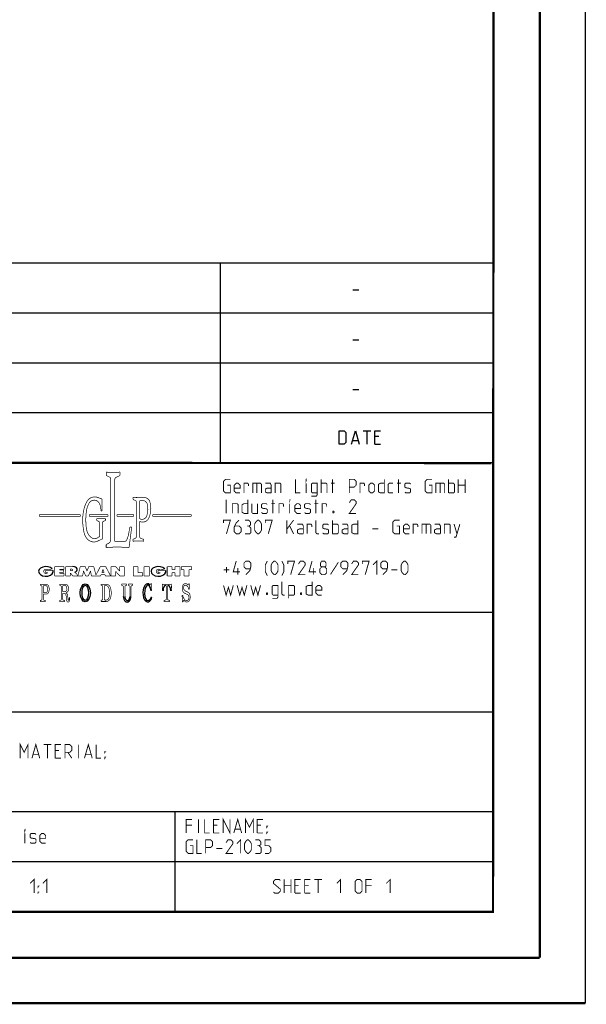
# Model space of a CAD drawing. Header units: millimetres. Extents: x 0 to 420, y 0 to 297.
# Tile 4 of 10: x 358 to 420, y 0 to 108. Entities that reach past the tile are written whole.
import ezdxf

# ---------------------------------------------------------------- set-up
doc = ezdxf.new("R2010")
doc.units = ezdxf.units.MM
doc.header["$LTSCALE"] = 23.1
doc.layers.get('0').update_dxf_attribs({"linetype": 'CONTINUOUS'})

msp = doc.modelspace()

# ---------------------------------------------------------------- linework, layer by layer
at = {"color": 7, "linetype": 'CONTINUOUS'}
for p, q in [((420, 297), (420, 0)), ((410, 287), (409.83, 10.109)), ((246.868, 59.506), (409.628, 59.494)), ((409.86, 10.074), (25.007, 10.013))]:
    msp.add_line(p, q, dxfattribs=at)
at = {"color": 2, "linetype": 'CONTINUOUS'}
for p, q in [((246.85, 81.495), (409.81, 81.495)), ((379.81, 81.495), (379.81, 59.535)), ((409.81, 81.495), (409.81, 10.125)), ((394.417, 78.536), (395.06, 78.536)), ((246.85, 76.005), (409.81, 76.005)), ((394.417, 73.046), (395.06, 73.046)), ((246.85, 70.515), (409.81, 70.515)), ((394.417, 67.556), (395.06, 67.556)), ((246.85, 65.025), (409.81, 65.025)), ((395.542, 63.03), (396.399, 63.03)), ((395.97, 61.53), (395.97, 63.03)), ((394.399, 61.958), (394.97, 61.958)), ((397.256, 62.387), (396.828, 62.387)), ((396.828, 61.53), (397.47, 61.53)), ((246.85, 59.535), (409.81, 59.535)), ((301.69, 43.065), (409.81, 43.065)), ((301.69, 32.085), (409.81, 32.085)), ((301.69, 21.105), (409.81, 21.105)), ((374.81, 21.105), (374.81, 10.125)), ((301.69, 15.615), (409.81, 15.615)), ((246.85, 10.125), (409.81, 10.125))]:
    msp.add_line(p, q, dxfattribs=at)
at = {"color": 7, "linetype": 'CONTINUOUS', "const_width": 0.25}
for points in [[(415, 5), (415, 292)], [(410, 287), (409.847, 9.923)], [(246.86, 59.511), (409.652, 59.467)], [(409.831, 10.048), (25, 10)], [(20, 5), (415, 5)], [(420, 0), (0, 0)]]:
    msp.add_lwpolyline(points, dxfattribs=at)
at = {"color": 2, "linetype": 'CONTINUOUS'}
for points in [[(392.899, 61.53), (392.899, 63.03), (393.435, 63.03), (393.649, 62.816), (393.649, 61.744), (393.435, 61.53), (392.899, 61.53)], [(394.256, 61.53), (394.685, 63.03), (395.113, 61.53)], [(396.828, 61.53), (396.828, 63.03), (397.47, 63.03)]]:
    msp.add_lwpolyline(points, dxfattribs=at)
for points, const_width in [([(367.238, 58.473), (367.238, 58.099)], 0.075), ([(367.238, 58.099), (367.596, 57.925)], 0.075), ([(367.731, 57.708), (367.731, 51.042)], 0.075), ([(368.188, 57.668), (368.188, 50.848)], 0.075), ([(368.762, 58.099), (368.323, 57.885)], 0.075), ([(368.762, 58.473), (368.762, 58.099)], 0.075), ([(380.592, 57.032), (380.914, 57.032), (380.914, 56.175), (380.378, 56.175), (380.164, 56.389), (380.164, 57.461), (380.378, 57.675), (380.914, 57.675)], 0.1), ([(388.092, 57.675), (388.092, 56.175), (388.628, 56.175)], 0.1), ([(389.271, 57.568), (389.271, 57.675), (389.306, 57.675), (389.271, 57.568)], 0.1), ([(390.914, 56.175), (390.914, 57.675)], 0.1), ([(392.164, 56.175), (392.164, 57.675)], 0.1), ([(394.021, 56.175), (394.021, 57.675), (394.556, 57.675), (394.771, 57.461), (394.771, 57.032), (394.556, 56.818), (394.021, 56.818)], 0.1), ([(397.878, 57.675), (397.878, 56.175), (397.449, 56.175), (397.235, 56.282), (397.235, 57.139), (397.449, 57.246), (397.878, 57.246)], 0.1), ([(399.449, 56.175), (399.449, 57.675)], 0.1), ([(402.806, 57.032), (403.128, 57.032), (403.128, 56.175), (402.592, 56.175), (402.378, 56.389), (402.378, 57.461), (402.592, 57.675), (403.128, 57.675)], 0.1), ([(404.949, 56.175), (404.949, 57.675)], 0.1), ([(406.021, 56.175), (406.021, 57.675)], 0.1), ([(406.771, 57.675), (406.771, 56.175)], 0.1), ([(381.985, 56.175), (381.556, 56.175), (381.342, 56.389), (381.342, 57.032), (381.556, 57.246), (381.771, 57.246), (381.985, 57.032), (381.985, 56.711), (381.342, 56.711)], 0.1), ([(382.414, 56.175), (382.414, 57.246), (382.842, 57.246), (382.914, 57.139), (382.914, 56.925)], 0.1), ([(383.378, 56.175), (383.378, 57.246), (384.235, 57.246), (384.342, 57.139), (384.342, 56.175)], 0.1), ([(383.842, 57.246), (383.842, 56.175)], 0.1), ([(385.414, 56.175), (385.414, 57.032), (385.306, 57.246), (384.771, 57.246)], 0.1), ([(385.414, 56.175), (384.985, 56.175), (384.771, 56.282), (384.771, 56.603), (384.985, 56.711), (385.414, 56.711)], 0.1), ([(385.842, 56.175), (385.842, 57.246), (386.378, 57.246), (386.485, 57.139), (386.485, 56.175)], 0.1), ([(389.271, 56.175), (389.271, 57.246)], 0.1), ([(389.842, 55.818), (390.378, 55.818), (390.485, 55.961), (390.485, 57.246), (389.949, 57.246), (389.842, 57.139), (389.842, 56.282), (389.949, 56.175), (390.485, 56.175)], 0.1), ([(390.914, 57.246), (391.449, 57.246), (391.556, 57.139), (391.556, 56.175)], 0.1), ([(391.985, 57.246), (392.414, 57.246)], 0.1), ([(395.199, 56.175), (395.199, 57.246), (395.628, 57.246), (395.699, 57.139), (395.699, 56.925)], 0.1), ([(396.164, 56.389), (396.164, 57.032), (396.378, 57.246), (396.592, 57.246), (396.806, 57.032), (396.806, 56.389), (396.592, 56.175), (396.378, 56.175), (396.164, 56.389)], 0.1), ([(398.842, 56.175), (398.414, 56.175), (398.306, 56.282), (398.306, 57.139), (398.414, 57.246), (398.842, 57.246)], 0.1), ([(399.271, 57.246), (399.699, 57.246)], 0.1), ([(400.128, 56.282), (400.235, 56.175), (400.664, 56.175), (400.771, 56.282), (400.771, 56.603), (400.664, 56.675), (400.235, 56.746), (400.128, 56.818), (400.128, 57.139), (400.235, 57.246), (400.664, 57.246), (400.771, 57.139)], 0.1), ([(403.556, 56.175), (403.556, 57.246), (404.414, 57.246), (404.521, 57.139), (404.521, 56.175)], 0.1), ([(404.021, 57.246), (404.021, 56.175)], 0.1), ([(404.949, 57.246), (405.485, 57.246), (405.592, 57.139), (405.592, 56.282), (405.485, 56.175), (404.949, 56.175)], 0.1), ([(406.021, 57.032), (406.771, 57.032)], 0.1), ([(366.774, 55.506), (366.311, 55.678)], 0.075), ([(366.774, 55.506), (366.774, 54.189)], 0.075), ([(370.194, 55.699), (370.194, 55.46)], 0.075), ([(370.194, 55.46), (370.424, 55.358)], 0.075), ([(370.494, 55.675), (371.453, 55.663)], 0.075), ([(380.449, 53.925), (380.449, 55.425)], 0.1), ([(382.842, 55.425), (382.842, 53.925), (382.414, 53.925), (382.199, 54.032), (382.199, 54.889), (382.414, 54.996), (382.842, 54.996)], 0.1), ([(385.592, 53.925), (385.592, 55.425)], 0.1), ([(387.449, 55.318), (387.449, 55.425), (387.485, 55.425), (387.449, 55.318)], 0.1), ([(390.342, 53.925), (390.342, 55.425)], 0.1), ([(394.771, 53.925), (394.021, 53.925), (394.771, 54.996), (394.771, 55.211), (394.556, 55.425), (394.235, 55.425), (394.021, 55.103)], 0.1), ([(366.774, 54.189), (366.648, 54.189)], 0.075), ([(370.567, 55.137), (370.567, 51.389)], 0.075), ([(370.922, 55.245), (370.922, 53.389)], 0.075), ([(381.128, 53.925), (381.128, 54.996), (381.664, 54.996), (381.771, 54.889), (381.771, 53.925)], 0.1), ([(383.271, 54.996), (383.271, 54.032), (383.378, 53.925), (383.914, 53.925), (383.914, 54.996)], 0.1), ([(384.342, 54.032), (384.449, 53.925), (384.878, 53.925), (384.985, 54.032), (384.985, 54.353), (384.878, 54.425), (384.449, 54.496), (384.342, 54.568), (384.342, 54.889), (384.449, 54.996), (384.878, 54.996), (384.985, 54.889)], 0.1), ([(385.414, 54.996), (385.842, 54.996)], 0.1), ([(386.271, 53.925), (386.271, 54.996), (386.699, 54.996), (386.771, 54.889), (386.771, 54.675)], 0.1), ([(387.449, 53.925), (387.449, 54.996)], 0.1), ([(388.664, 53.925), (388.235, 53.925), (388.021, 54.139), (388.021, 54.782), (388.235, 54.996), (388.449, 54.996), (388.664, 54.782), (388.664, 54.461), (388.021, 54.461)], 0.1), ([(389.092, 54.032), (389.199, 53.925), (389.628, 53.925), (389.735, 54.032), (389.735, 54.353), (389.628, 54.425), (389.199, 54.496), (389.092, 54.568), (389.092, 54.889), (389.199, 54.996), (389.628, 54.996), (389.735, 54.889)], 0.1), ([(390.164, 54.996), (390.592, 54.996)], 0.1), ([(391.021, 53.925), (391.021, 54.996), (391.449, 54.996), (391.521, 54.889), (391.521, 54.675)], 0.1), ([(392.306, 54.175), (392.342, 54.103), (392.342, 54.068), (392.306, 53.996), (392.235, 53.996), (392.199, 54.068), (392.199, 54.103), (392.235, 54.175), (392.306, 54.175)], 0.1), ([(364.401, 53.793), (359.855, 53.793)], 0.075), ([(359.855, 53.793), (359.855, 53.6)], 0.075), ([(359.855, 53.6), (364.401, 53.6)], 0.075), ([(364.401, 53.6), (364.401, 53.793)], 0.075), ([(367.448, 53.793), (365.366, 53.793)], 0.075), ([(365.366, 53.793), (365.366, 53.6)], 0.075), ([(365.366, 53.6), (367.448, 53.6)], 0.075), ([(366.177, 53.349), (367.161, 53.349)], 0.075), ([(366.177, 53.349), (366.177, 53.149)], 0.075), ([(366.177, 53.149), (366.4, 53.05)], 0.075), ([(367.161, 53.149), (366.936, 53.048)], 0.075), ([(367.161, 53.349), (367.161, 53.149)], 0.075), ([(367.448, 53.6), (367.448, 53.793)], 0.075), ([(368.422, 53.793), (370.274, 53.793)], 0.075), ([(368.422, 53.6), (368.422, 53.793)], 0.075), ([(370.274, 53.6), (368.422, 53.6)], 0.075), ([(370.274, 53.793), (370.274, 53.6)], 0.075), ([(376.62, 53.793), (372.342, 53.793)], 0.075), ([(372.342, 53.793), (372.342, 53.6)], 0.075), ([(372.367, 53.588), (376.593, 53.597)], 0.075), ([(376.62, 53.6), (376.62, 53.793)], 0.075), ([(380.164, 52.853), (380.164, 53.175), (380.914, 53.175), (380.485, 51.675)], 0.1), ([(381.878, 53.175), (381.556, 52.853), (381.342, 52.425), (381.342, 51.889), (381.556, 51.675), (381.878, 51.675), (382.092, 51.889), (382.092, 52.318), (381.878, 52.532), (381.414, 52.532)], 0.1), ([(382.949, 52.532), (383.128, 52.639), (383.128, 52.961), (382.949, 53.175), (382.521, 53.175)], 0.1), ([(383.592, 52.103), (383.592, 52.746), (383.699, 52.961), (383.914, 53.175), (384.021, 53.175), (384.235, 52.961), (384.342, 52.746), (384.342, 52.103), (384.235, 51.889), (384.021, 51.675), (383.914, 51.675), (383.699, 51.889), (383.592, 52.103)], 0.1), ([(384.771, 52.853), (384.771, 53.175), (385.521, 53.175), (385.092, 51.675)], 0.1), ([(387.128, 51.675), (387.128, 53.175)], 0.1), ([(387.128, 52.175), (387.878, 53.175)], 0.1), ([(390.664, 51.675), (390.449, 51.675), (390.342, 51.782), (390.342, 53.175)], 0.1), ([(392.164, 51.675), (392.164, 53.175)], 0.1), ([(394.949, 53.175), (394.949, 51.675), (394.521, 51.675), (394.306, 51.782), (394.306, 52.639), (394.521, 52.746), (394.949, 52.746)], 0.1), ([(399.235, 52.532), (399.556, 52.532), (399.556, 51.675), (399.021, 51.675), (398.806, 51.889), (398.806, 52.961), (399.021, 53.175), (399.556, 53.175)], 0.1), ([(366.514, 51.375), (366.514, 52.873)], 0.075), ([(366.822, 51.123), (366.822, 52.872)], 0.075), ([(369.705, 51.638), (369.854, 52.44)], 0.075), ([(370.052, 52.44), (369.754, 50.151)], 0.075), ([(369.854, 52.44), (370.052, 52.44)], 0.075), ([(370.922, 53.047), (370.922, 51.38)], 0.075), ([(382.521, 51.675), (383.056, 51.675), (383.164, 51.782), (383.164, 52.318), (382.949, 52.532), (382.735, 52.532)], 0.1), ([(387.449, 52.532), (387.878, 51.675)], 0.1), ([(388.949, 51.675), (388.949, 52.532), (388.842, 52.746), (388.306, 52.746)], 0.1), ([(388.949, 51.675), (388.521, 51.675), (388.306, 51.782), (388.306, 52.103), (388.521, 52.211), (388.949, 52.211)], 0.1), ([(389.378, 51.675), (389.378, 52.746), (389.806, 52.746), (389.878, 52.639), (389.878, 52.425)], 0.1), ([(391.092, 51.782), (391.199, 51.675), (391.628, 51.675), (391.735, 51.782), (391.735, 52.103), (391.628, 52.175), (391.199, 52.246), (391.092, 52.318), (391.092, 52.639), (391.199, 52.746), (391.628, 52.746), (391.735, 52.639)], 0.1), ([(392.164, 52.746), (392.699, 52.746), (392.806, 52.639), (392.806, 51.782), (392.699, 51.675), (392.164, 51.675)], 0.1), ([(393.878, 51.675), (393.878, 52.532), (393.771, 52.746), (393.235, 52.746)], 0.1), ([(393.878, 51.675), (393.449, 51.675), (393.235, 51.782), (393.235, 52.103), (393.449, 52.211), (393.878, 52.211)], 0.1), ([(396.556, 52.211), (397.199, 52.211)], 0.1), ([(400.628, 51.675), (400.199, 51.675), (399.985, 51.889), (399.985, 52.532), (400.199, 52.746), (400.414, 52.746), (400.628, 52.532), (400.628, 52.211), (399.985, 52.211)], 0.1), ([(401.056, 51.675), (401.056, 52.746), (401.485, 52.746), (401.556, 52.639), (401.556, 52.425)], 0.1), ([(402.021, 51.675), (402.021, 52.746), (402.878, 52.746), (402.985, 52.639), (402.985, 51.675)], 0.1), ([(402.485, 52.746), (402.485, 51.675)], 0.1), ([(404.056, 51.675), (404.056, 52.532), (403.949, 52.746), (403.414, 52.746)], 0.1), ([(404.056, 51.675), (403.628, 51.675), (403.414, 51.782), (403.414, 52.103), (403.628, 52.211), (404.056, 52.211)], 0.1), ([(404.485, 51.675), (404.485, 52.746), (405.021, 52.746), (405.128, 52.639), (405.128, 51.675)], 0.1), ([(405.556, 51.318), (405.771, 51.318), (406.199, 52.746)], 0.1), ([(405.556, 52.746), (405.878, 51.675)], 0.1), ([(366.514, 51.375), (366.272, 51.231)], 0.075), ([(366.822, 51.123), (366.296, 50.873)], 0.075), ([(370.178, 51.068), (370.417, 51.166)], 0.075), ([(370.178, 50.854), (370.178, 51.068)], 0.075), ([(371.355, 51.075), (371.098, 51.148)], 0.075), ([(371.355, 50.858), (371.355, 51.075)], 0.075), ([(367.235, 50.499), (367.459, 50.608)], 0.075), ([(367.235, 50.162), (367.235, 50.499)], 0.075), ([(368.188, 50.848), (369.275, 50.848)], 0.075), ([(396.628, 48.246), (397.056, 48.675), (397.056, 47.175)], 0.1), ([(361.298, 47.817), (360.789, 47.692)], 0.075), ([(362.584, 48.073), (361.561, 48.073)], 0.075), ([(361.561, 48.073), (361.561, 47.046)], 0.075), ([(362.11, 47.781), (362.584, 47.781)], 0.075), ([(362.11, 47.679), (362.11, 47.781)], 0.075), ([(362.539, 47.679), (362.11, 47.679)], 0.075), ([(362.539, 47.423), (362.539, 47.679)], 0.075), ([(362.584, 47.781), (362.584, 48.073)], 0.075), ([(362.763, 48.072), (363.57, 48.072)], 0.075), ([(362.763, 47.046), (362.763, 48.072)], 0.075), ([(363.448, 47.787), (363.288, 47.787)], 0.075), ([(363.288, 47.787), (363.288, 47.602)], 0.075), ([(364.124, 47.085), (364.386, 48.074)], 0.075), ([(364.386, 48.074), (364.926, 48.074)], 0.075), ([(364.926, 48.074), (365.125, 47.571)], 0.075), ([(365.324, 48.074), (365.125, 47.571)], 0.075), ([(365.863, 48.074), (365.324, 48.074)], 0.075), ([(366.11, 47.141), (365.863, 48.074)], 0.075), ([(366.597, 48.072), (366.11, 47.141)], 0.075), ([(366.597, 48.072), (367.181, 48.072)], 0.075), ([(366.769, 47.411), (366.889, 47.768)], 0.075), ([(367.009, 47.411), (366.889, 47.768)], 0.075), ([(367.181, 48.072), (367.718, 47.046)], 0.075), ([(368.267, 48.074), (367.766, 48.074)], 0.075), ([(367.766, 47.046), (367.766, 48.074)], 0.075), ([(368.267, 48.074), (368.726, 47.566)], 0.075), ([(369.244, 48.074), (368.726, 48.074)], 0.075), ([(368.726, 48.074), (368.726, 47.566)], 0.075), ([(369.244, 48.074), (369.244, 47.046)], 0.075), ([(370.744, 48.074), (370.213, 48.074)], 0.075), ([(370.213, 48.074), (370.213, 47.046)], 0.075), ([(370.744, 48.074), (370.744, 47.382)], 0.075), ([(371.972, 48.074), (371.413, 48.074)], 0.075), ([(371.413, 48.074), (371.413, 47.046)], 0.075), ([(371.972, 48.074), (371.972, 47.046)], 0.075), ([(373.689, 47.817), (373.179, 47.692)], 0.075), ([(374.496, 48.074), (373.954, 48.074)], 0.075), ([(373.954, 48.074), (373.954, 47.046)], 0.075), ([(374.496, 47.731), (374.496, 48.074)], 0.075), ([(374.496, 47.731), (374.81, 47.731)], 0.075), ([(375.35, 48.074), (374.81, 48.074)], 0.075), ([(374.81, 47.731), (374.81, 48.074)], 0.075), ([(375.35, 48.074), (375.35, 47.046)], 0.075), ([(376.653, 48.074), (375.506, 48.074)], 0.075), ([(375.506, 48.074), (375.506, 47.714)], 0.075), ([(375.506, 47.714), (375.806, 47.714)], 0.075), ([(375.806, 47.714), (375.806, 47.046)], 0.075), ([(376.653, 47.714), (376.353, 47.714)], 0.075), ([(376.353, 47.714), (376.353, 47.046)], 0.075), ([(376.653, 48.074), (376.653, 47.714)], 0.075), ([(380.164, 47.711), (380.806, 47.711)], 0.1), ([(380.485, 47.389), (380.485, 48.032)], 0.1), ([(381.985, 47.496), (381.235, 47.496), (381.556, 48.675)], 0.1), ([(381.735, 47.175), (381.735, 47.925)], 0.1), ([(382.628, 47.175), (383.056, 47.603), (383.164, 48.032), (383.164, 48.461), (382.949, 48.675), (382.628, 48.675), (382.414, 48.461), (382.414, 48.032), (382.628, 47.818), (383.092, 47.818)], 0.1), ([(384.985, 47.068), (384.771, 47.496), (384.771, 48.246), (384.985, 48.675)], 0.1), ([(385.414, 47.603), (385.414, 48.246), (385.521, 48.461), (385.735, 48.675), (385.842, 48.675), (386.056, 48.461), (386.164, 48.246), (386.164, 47.603), (386.056, 47.389), (385.842, 47.175), (385.735, 47.175), (385.521, 47.389), (385.414, 47.603)], 0.1), ([(386.592, 47.068), (386.806, 47.496), (386.806, 48.246), (386.592, 48.675)], 0.1), ([(387.235, 48.353), (387.235, 48.675), (387.985, 48.675), (387.556, 47.175)], 0.1), ([(389.164, 47.175), (388.414, 47.175), (389.164, 48.246), (389.164, 48.461), (388.949, 48.675), (388.628, 48.675), (388.414, 48.353)], 0.1), ([(390.342, 47.496), (389.592, 47.496), (389.914, 48.675)], 0.1), ([(390.092, 47.175), (390.092, 47.925)], 0.1), ([(390.985, 48.032), (390.842, 48.139), (390.842, 48.461), (390.985, 48.675), (391.306, 48.675), (391.449, 48.461), (391.449, 48.139), (391.306, 48.032), (391.521, 47.818), (391.521, 47.389), (391.306, 47.175), (390.985, 47.175), (390.771, 47.389)], 0.1), ([(390.771, 47.389), (390.771, 47.818), (390.985, 48.032), (391.306, 48.032)], 0.1), ([(392.806, 48.532), (391.949, 47.211)], 0.1), ([(393.306, 47.175), (393.735, 47.603), (393.842, 48.032), (393.842, 48.461), (393.628, 48.675), (393.306, 48.675), (393.092, 48.461), (393.092, 48.032), (393.306, 47.818), (393.771, 47.818)], 0.1), ([(395.021, 47.175), (394.271, 47.175), (395.021, 48.246), (395.021, 48.461), (394.806, 48.675), (394.485, 48.675), (394.271, 48.353)], 0.1), ([(395.449, 48.353), (395.449, 48.675), (396.199, 48.675), (395.771, 47.175)], 0.1), ([(397.699, 47.175), (398.128, 47.603), (398.235, 48.032), (398.235, 48.461), (398.021, 48.675), (397.699, 48.675), (397.485, 48.461), (397.485, 48.032), (397.699, 47.818), (398.164, 47.818)], 0.1), ([(398.664, 47.711), (399.306, 47.711)], 0.1), ([(399.735, 47.603), (399.735, 48.246), (399.842, 48.461), (400.056, 48.675), (400.164, 48.675), (400.378, 48.461), (400.485, 48.246), (400.485, 47.603), (400.378, 47.389), (400.164, 47.175), (400.056, 47.175), (399.842, 47.389), (399.735, 47.603)], 0.1), ([(361.4, 47.644), (360.569, 47.644)], 0.075), ([(360.569, 47.644), (360.569, 47.412)], 0.075), ([(360.569, 47.412), (360.803, 47.412)], 0.075), ([(361.561, 47.046), (362.589, 47.046)], 0.075), ([(362.11, 47.423), (362.539, 47.423)], 0.075), ([(362.11, 47.324), (362.11, 47.423)], 0.075), ([(362.589, 47.324), (362.11, 47.324)], 0.075), ([(362.589, 47.046), (362.589, 47.324)], 0.075), ([(362.763, 47.046), (363.301, 47.046)], 0.075), ([(363.448, 47.602), (363.288, 47.602)], 0.075), ([(363.301, 47.37), (363.558, 47.046)], 0.075), ([(363.301, 47.046), (363.301, 47.37)], 0.075), ([(363.558, 47.046), (364.642, 47.046)], 0.075), ([(363.792, 47.443), (364.124, 47.085)], 0.075), ([(364.642, 47.046), (364.741, 47.592)], 0.075), ([(364.741, 47.592), (364.977, 47.046)], 0.075), ([(364.977, 47.046), (365.273, 47.046)], 0.075), ([(365.508, 47.592), (365.273, 47.046)], 0.075), ([(365.608, 47.046), (365.508, 47.592)], 0.075), ([(365.608, 47.046), (366.626, 47.046)], 0.075), ([(366.626, 47.046), (366.672, 47.168)], 0.075), ([(366.672, 47.168), (367.106, 47.168)], 0.075), ([(366.769, 47.411), (367.009, 47.411)], 0.075), ([(367.152, 47.046), (367.106, 47.168)], 0.075), ([(367.152, 47.046), (367.718, 47.046)], 0.075), ([(367.766, 47.046), (368.281, 47.046)], 0.075), ([(368.281, 47.539), (368.727, 47.046)], 0.075), ([(368.281, 47.046), (368.281, 47.539)], 0.075), ([(368.727, 47.046), (369.244, 47.046)], 0.075), ([(370.213, 47.046), (371.262, 47.046)], 0.075), ([(370.744, 47.382), (371.262, 47.382)], 0.075), ([(371.262, 47.382), (371.262, 47.046)], 0.075), ([(371.413, 47.046), (371.972, 47.046)], 0.075), ([(373.79, 47.644), (372.959, 47.644)], 0.075), ([(372.959, 47.644), (372.959, 47.412)], 0.075), ([(372.959, 47.412), (373.193, 47.412)], 0.075), ([(373.954, 47.046), (374.496, 47.046)], 0.075), ([(374.496, 47.396), (374.81, 47.396)], 0.075), ([(374.496, 47.396), (374.496, 47.046)], 0.075), ([(374.81, 47.396), (374.81, 47.046)], 0.075), ([(374.81, 47.046), (375.35, 47.046)], 0.075), ([(375.806, 47.046), (376.353, 47.046)], 0.075), ([(359.984, 46.128), (360.571, 46.128)], 0.075), ([(359.984, 45.995), (359.984, 46.128)], 0.075), ([(359.984, 45.995), (360.082, 45.967)], 0.075), ([(360.153, 45.874), (360.153, 44.464)], 0.075), ([(360.32, 45.896), (360.32, 45.199)], 0.075), ([(360.416, 45.992), (360.512, 45.992)], 0.075), ([(362.119, 46.128), (362.706, 46.128)], 0.075), ([(362.119, 45.995), (362.119, 46.128)], 0.075), ([(362.119, 45.995), (362.217, 45.967)], 0.075), ([(362.288, 45.874), (362.288, 44.464)], 0.075), ([(362.455, 45.896), (362.455, 45.309)], 0.075), ([(362.551, 45.992), (362.647, 45.992)], 0.075), ([(367.224, 46.129), (366.664, 46.129)], 0.075), ([(366.664, 46.129), (366.664, 45.992)], 0.075), ([(366.664, 45.992), (366.769, 45.976)], 0.075), ([(366.851, 45.88), (366.851, 44.473)], 0.075), ([(367.034, 45.886), (367.034, 44.467)], 0.075), ([(367.179, 45.982), (367.13, 45.982)], 0.075), ([(368.935, 46.135), (369.48, 46.135)], 0.075), ([(368.935, 46.135), (368.935, 45.988)], 0.075), ([(368.935, 45.988), (369.044, 45.965)], 0.075), ([(369.12, 45.87), (369.12, 44.774)], 0.075), ([(369.296, 45.871), (369.296, 44.774)], 0.075), ([(369.48, 45.988), (369.373, 45.965)], 0.075), ([(369.48, 46.135), (369.48, 45.988)], 0.075), ([(369.674, 46.135), (370.138, 46.135)], 0.075), ([(369.674, 46.135), (369.674, 45.986)], 0.075), ([(369.674, 45.986), (369.75, 45.967)], 0.075), ([(369.859, 45.827), (369.859, 44.774)], 0.075), ([(369.966, 45.83), (369.966, 44.774)], 0.075), ([(370.138, 45.986), (370.076, 45.971)], 0.075), ([(370.138, 46.135), (370.138, 45.986)], 0.075), ([(372.09, 46.036), (372.149, 46.185)], 0.075), ([(372.149, 46.185), (372.237, 46.185)], 0.075), ([(372.237, 46.185), (372.241, 45.434)], 0.075), ([(373.416, 46.138), (373.411, 45.403)], 0.075), ([(373.591, 46.125), (374.255, 46.125)], 0.075), ([(373.76, 45.999), (373.775, 45.999)], 0.075), ([(373.848, 44.478), (373.848, 45.926)], 0.075), ([(373.998, 44.478), (373.998, 45.926)], 0.075), ([(374.085, 45.999), (374.071, 45.999)], 0.075), ([(374.429, 46.138), (374.434, 45.403)], 0.075), ([(376.298, 46.083), (376.315, 46.182)], 0.075), ([(376.315, 46.182), (376.385, 46.182)], 0.075), ([(376.332, 45.551), (376.402, 45.551)], 0.075), ([(376.402, 45.551), (376.385, 46.182)], 0.075), ([(380.164, 45.996), (380.449, 44.925), (380.699, 45.782), (380.949, 44.925), (381.235, 45.996)], 0.1), ([(381.664, 45.996), (381.949, 44.925), (382.199, 45.782), (382.449, 44.925), (382.735, 45.996)], 0.1), ([(383.164, 45.996), (383.449, 44.925), (383.699, 45.782), (383.949, 44.925), (384.235, 45.996)], 0.1), ([(385.521, 44.568), (386.056, 44.568), (386.164, 44.711), (386.164, 45.996), (385.628, 45.996), (385.521, 45.889), (385.521, 45.032), (385.628, 44.925), (386.164, 44.925)], 0.1), ([(386.914, 44.925), (386.699, 44.925), (386.592, 45.032), (386.592, 46.425)], 0.1), ([(387.342, 44.568), (387.342, 45.996), (387.878, 45.996), (387.985, 45.889), (387.985, 45.032), (387.878, 44.925), (387.342, 44.925)], 0.1), ([(389.914, 46.425), (389.914, 44.925), (389.485, 44.925), (389.271, 45.032), (389.271, 45.889), (389.485, 45.996), (389.914, 45.996)], 0.1), ([(390.985, 44.925), (390.556, 44.925), (390.342, 45.139), (390.342, 45.782), (390.556, 45.996), (390.771, 45.996), (390.985, 45.782), (390.985, 45.461), (390.342, 45.461)], 0.1), ([(360.32, 45.199), (360.56, 45.199)], 0.075), ([(360.32, 45.032), (360.57, 45.032)], 0.075), ([(360.32, 45.032), (360.32, 44.465)], 0.075), ([(362.455, 45.309), (362.662, 45.309)], 0.075), ([(362.455, 45.128), (362.705, 45.128)], 0.075), ([(362.455, 45.128), (362.455, 44.465)], 0.075), ([(362.831, 44.81), (362.865, 44.418)], 0.075), ([(362.999, 44.836), (363.038, 44.391)], 0.075), ([(363.164, 44.665), (363.217, 44.665)], 0.075), ([(372.241, 45.434), (372.164, 45.434)], 0.075), ([(372.219, 44.747), (372.275, 44.691)], 0.075), ([(373.499, 45.403), (373.411, 45.403)], 0.075), ([(374.347, 45.403), (374.434, 45.403)], 0.075), ([(375.682, 44.898), (375.601, 44.898)], 0.075), ([(375.601, 44.898), (375.625, 44.171)], 0.075), ([(375.936, 45.398), (376.237, 45.243)], 0.075), ([(375.963, 45.093), (376.19, 44.994)], 0.075), ([(384.985, 45.175), (385.021, 45.103), (385.021, 45.068), (384.985, 44.996), (384.914, 44.996), (384.878, 45.068), (384.878, 45.103), (384.914, 45.175), (384.985, 45.175)], 0.1), ([(388.735, 45.175), (388.771, 45.103), (388.771, 45.068), (388.735, 44.996), (388.664, 44.996), (388.628, 45.068), (388.628, 45.103), (388.664, 45.175), (388.735, 45.175)], 0.1), ([(359.966, 44.354), (360.07, 44.368)], 0.075), ([(359.966, 44.22), (359.966, 44.354)], 0.075), ([(359.966, 44.22), (360.517, 44.22)], 0.075), ([(360.517, 44.354), (360.403, 44.369)], 0.075), ([(360.517, 44.22), (360.517, 44.354)], 0.075), ([(362.101, 44.354), (362.205, 44.368)], 0.075), ([(362.101, 44.22), (362.101, 44.354)], 0.075), ([(362.101, 44.22), (362.652, 44.22)], 0.075), ([(362.652, 44.354), (362.538, 44.369)], 0.075), ([(362.652, 44.22), (362.652, 44.354)], 0.075), ([(366.664, 44.361), (366.769, 44.377)], 0.075), ([(366.664, 44.224), (366.664, 44.361)], 0.075), ([(367.237, 44.224), (366.664, 44.224)], 0.075), ([(367.197, 44.371), (367.13, 44.371)], 0.075), ([(373.618, 44.351), (373.771, 44.383)], 0.075), ([(373.618, 44.219), (373.618, 44.351)], 0.075), ([(373.618, 44.219), (374.227, 44.219)], 0.075), ([(374.227, 44.351), (374.075, 44.383)], 0.075), ([(374.227, 44.219), (374.227, 44.351)], 0.075), ([(375.625, 44.171), (375.694, 44.171)], 0.075), ([(375.694, 44.171), (375.749, 44.318)], 0.075), ([(357.771, 26.97), (357.771, 28.47), (358.199, 27.613), (358.628, 28.47), (358.628, 26.97)], 0.1), ([(359.056, 26.97), (359.485, 28.47), (359.914, 26.97)], 0.1), ([(360.342, 28.47), (361.199, 28.47)], 0.1), ([(360.771, 26.97), (360.771, 28.47)], 0.1), ([(361.628, 26.97), (361.628, 28.47), (362.271, 28.47)], 0.1), ([(362.699, 26.97), (362.699, 28.47), (363.235, 28.47), (363.449, 28.256), (363.449, 27.827), (363.235, 27.613), (362.699, 27.613)], 0.1), ([(364.164, 26.97), (364.164, 28.47)], 0.1), ([(364.842, 26.97), (365.271, 28.47), (365.699, 26.97)], 0.1), ([(366.128, 28.47), (366.128, 26.97), (366.664, 26.97)], 0.1), ([(359.199, 27.398), (359.771, 27.398)], 0.1), ([(362.056, 27.827), (361.628, 27.827)], 0.1), ([(363.021, 27.613), (363.449, 26.97)], 0.1), ([(364.985, 27.398), (365.556, 27.398)], 0.1), ([(367.092, 27.613), (367.092, 27.72), (367.164, 27.72), (367.092, 27.613)], 0.1), ([(367.092, 26.97), (367.092, 27.077), (367.164, 27.077), (367.092, 26.97)], 0.1), ([(361.628, 26.97), (362.271, 26.97)], 0.1), ([(376.051, 18.735), (376.051, 20.235), (376.694, 20.235)], 0.1), ([(376.694, 19.592), (376.051, 19.592)], 0.1), ([(377.408, 18.735), (377.408, 20.235)], 0.1), ([(378.086, 20.235), (378.086, 18.735), (378.622, 18.735)], 0.1), ([(379.051, 18.735), (379.051, 20.235), (379.694, 20.235)], 0.1), ([(379.479, 19.592), (379.051, 19.592)], 0.1), ([(380.122, 18.735), (380.122, 20.235), (380.872, 18.735), (380.872, 20.235)], 0.1), ([(381.301, 18.735), (381.729, 20.235), (382.158, 18.735)], 0.1), ([(382.586, 18.735), (382.586, 20.235), (383.015, 19.378), (383.444, 20.235), (383.444, 18.735)], 0.1), ([(383.872, 18.735), (383.872, 20.235), (384.515, 20.235)], 0.1), ([(384.301, 19.592), (383.872, 19.592)], 0.1), ([(384.944, 19.378), (384.944, 19.485), (385.015, 19.485), (384.944, 19.378)], 0.1), ([(358.288, 19.003), (358.288, 19.11), (358.324, 19.11), (358.288, 19.003)], 0.1), ([(358.288, 17.61), (358.288, 18.681)], 0.1), ([(358.859, 17.717), (358.966, 17.61), (359.395, 17.61), (359.502, 17.717), (359.502, 18.038), (359.395, 18.11), (358.966, 18.181), (358.859, 18.253), (358.859, 18.574), (358.966, 18.681), (359.395, 18.681), (359.502, 18.574)], 0.1), ([(360.574, 17.61), (360.145, 17.61), (359.931, 17.824), (359.931, 18.467), (360.145, 18.681), (360.359, 18.681), (360.574, 18.467), (360.574, 18.146), (359.931, 18.146)], 0.1), ([(379.051, 18.735), (379.694, 18.735)], 0.1), ([(381.444, 19.163), (382.015, 19.163)], 0.1), ([(383.872, 18.735), (384.515, 18.735)], 0.1), ([(384.944, 18.735), (384.944, 18.842), (385.015, 18.842), (384.944, 18.735)], 0.1), ([(376.479, 17.342), (376.801, 17.342), (376.801, 16.485), (376.265, 16.485), (376.051, 16.699), (376.051, 17.771), (376.265, 17.985), (376.801, 17.985)], 0.1), ([(377.229, 17.985), (377.229, 16.485), (377.765, 16.485)], 0.1), ([(378.194, 16.485), (378.194, 17.985), (378.729, 17.985), (378.944, 17.771), (378.944, 17.342), (378.729, 17.128), (378.194, 17.128)], 0.1), ([(381.194, 16.485), (380.444, 16.485), (381.194, 17.556), (381.194, 17.771), (380.979, 17.985), (380.658, 17.985), (380.444, 17.663)], 0.1), ([(381.622, 17.556), (382.051, 17.985), (382.051, 16.485)], 0.1), ([(382.479, 16.913), (382.479, 17.556), (382.586, 17.771), (382.801, 17.985), (382.908, 17.985), (383.122, 17.771), (383.229, 17.556), (383.229, 16.913), (383.122, 16.699), (382.908, 16.485), (382.801, 16.485), (382.586, 16.699), (382.479, 16.913)], 0.1), ([(384.086, 17.342), (384.265, 17.449), (384.265, 17.771), (384.086, 17.985), (383.658, 17.985)], 0.1), ([(383.658, 16.485), (384.194, 16.485), (384.301, 16.592), (384.301, 17.128), (384.086, 17.342), (383.872, 17.342)], 0.1), ([(384.729, 16.485), (385.158, 16.485), (385.372, 16.699), (385.372, 17.128), (385.158, 17.342), (384.729, 17.342), (384.729, 17.985), (385.372, 17.985)], 0.1), ([(379.372, 17.021), (380.015, 17.021)], 0.1), ([(358.869, 13.191), (359.298, 13.62), (359.298, 12.12)], 0.1), ([(360.262, 13.191), (360.69, 13.62), (360.69, 12.12)], 0.1), ([(385.667, 12.227), (385.774, 12.12), (386.203, 12.12), (386.417, 12.334), (386.417, 12.548), (385.667, 13.191), (385.667, 13.406), (385.881, 13.62), (386.31, 13.62), (386.417, 13.513)], 0.1), ([(386.845, 12.12), (386.845, 13.62)], 0.1), ([(386.845, 12.977), (387.595, 12.977)], 0.1), ([(387.595, 13.62), (387.595, 12.12)], 0.1), ([(388.024, 12.12), (388.024, 13.62), (388.667, 13.62)], 0.1), ([(388.453, 12.977), (388.024, 12.977)], 0.1), ([(389.095, 12.12), (389.095, 13.62), (389.738, 13.62)], 0.1), ([(389.524, 12.977), (389.095, 12.977)], 0.1), ([(390.167, 13.62), (391.024, 13.62)], 0.1), ([(390.595, 12.12), (390.595, 13.62)], 0.1), ([(392.631, 13.191), (393.06, 13.62), (393.06, 12.12)], 0.1), ([(394.667, 12.334), (394.667, 13.406), (394.881, 13.62), (395.203, 13.62), (395.417, 13.406), (395.417, 12.334), (395.203, 12.12), (394.881, 12.12), (394.667, 12.334)], 0.1), ([(395.845, 12.12), (395.845, 13.62), (396.488, 13.62)], 0.1), ([(396.488, 12.977), (395.845, 12.977)], 0.1), ([(398.095, 13.191), (398.524, 13.62), (398.524, 12.12)], 0.1), ([(359.726, 12.763), (359.726, 12.87), (359.798, 12.87), (359.726, 12.763)], 0.1), ([(359.726, 12.12), (359.726, 12.227), (359.798, 12.227), (359.726, 12.12)], 0.1), ([(388.024, 12.12), (388.667, 12.12)], 0.1), ([(389.095, 12.12), (389.738, 12.12)], 0.1)]:
    msp.add_lwpolyline(points, dxfattribs=dict(at, const_width=const_width))
at = {"color": 2, "linetype": 'CONTINUOUS', "const_width": 0.075}
for points in [[(367.238, 58.473, 0.0644462), (368.762, 58.473)], [(367.731, 57.708, 0.2868), (367.596, 57.925)], [(368.323, 57.885, 0.2868), (368.188, 57.668)], [(365.292, 55.455, 0.08171), (365.05, 55.117)], [(366.311, 55.678, 0.2935346), (365.292, 55.455)], [(366.492, 55.016, 0.6062393), (365.358, 55.061)], [(370.194, 55.699, 0.0331677), (370.494, 55.675)], [(370.567, 55.137, 0.296819), (370.424, 55.358)], [(370.967, 55.312, 0.3036598), (370.922, 55.245)], [(371.794, 54.847, 0.4854947), (370.967, 55.312)], [(372.047, 55.213, 0.328929), (371.453, 55.663)], [(364.747, 54.23, 0.0850874), (364.694, 52.426)], [(365.05, 55.117, 0.0649805), (364.747, 54.23)], [(365.358, 55.061, 0.0971598), (365.052, 54.157)], [(366.648, 54.189, 0.1280504), (366.492, 55.016)], [(371.704, 53.646, 0.1148931), (371.794, 54.847)], [(371.966, 53.487, 0.168694), (372.047, 55.213)], [(365.052, 54.157, 0.0463104), (364.998, 52.819)], [(370.922, 53.389, 0.2882725), (370.963, 53.324)], [(370.922, 53.047, 0.3991458), (371.887, 53.326)], [(370.963, 53.324, 0.4573561), (371.704, 53.646)], [(371.887, 53.326, 0.0371465), (371.966, 53.487)], [(364.694, 52.426, 0.0122154), (364.791, 51.844)], [(364.998, 52.819, 0.0375767), (365.09, 52.101)], [(365.09, 52.101, 0.1496983), (365.514, 51.323)], [(366.514, 52.873, 0.2955754), (366.4, 53.05)], [(366.936, 53.048, 0.2955754), (366.822, 52.872)], [(364.791, 51.844, 0.1401225), (365.172, 51.09)], [(365.172, 51.09, 0.3281098), (366.296, 50.873)], [(365.514, 51.323, 0.339107), (366.272, 51.231)], [(367.459, 50.608, 0.2874153), (367.731, 51.042)], [(369.275, 50.848, 0.2898023), (369.493, 50.986)], [(369.493, 50.986, 0.0645213), (369.705, 51.638)], [(370.417, 51.166, 0.3049794), (370.567, 51.389)], [(370.922, 51.38, 0.3355361), (371.098, 51.148)], [(369.754, 50.151, 0.0475538), (367.235, 50.162)], [(371.355, 50.858, 0.0789304), (370.178, 50.854)], [(360.789, 47.692, 3.1155793), (360.803, 47.412)], [(363.448, 47.602, 0.9999813), (363.448, 47.787)], [(373.179, 47.692, 3.1155793), (373.193, 47.412)], [(360.153, 45.874, 0.3362843), (360.082, 45.967)], [(360.416, 45.992, 0.4142136), (360.32, 45.896)], [(360.749, 45.794, 0.3625421), (360.512, 45.992)], [(360.914, 45.881, 0.3222137), (360.571, 46.128)], [(360.75, 45.359, 0.0886714), (360.749, 45.794)], [(360.913, 45.277, 0.1647272), (360.914, 45.881)], [(362.288, 45.874, 0.3362843), (362.217, 45.967)], [(362.551, 45.992, 0.4142136), (362.455, 45.896)], [(362.884, 45.794, 0.3625421), (362.647, 45.992)], [(362.662, 45.309, 0.4075207), (362.904, 45.545)], [(363.049, 45.881, 0.3222137), (362.706, 46.128)], [(362.819, 45.189, 0.3176846), (363.098, 45.606)], [(362.904, 45.545, 0.0506644), (362.884, 45.794)], [(363.098, 45.606, 0.0744672), (363.049, 45.881)], [(366.851, 45.88, 0.3706462), (366.769, 45.976)], [(367.13, 45.982, 0.4142136), (367.034, 45.886)], [(367.526, 45.724, 0.3314873), (367.179, 45.982)], [(367.676, 45.816, 0.3126003), (367.224, 46.129)], [(367.547, 44.643, 0.1360246), (367.526, 45.724)], [(367.693, 44.549, 0.1743211), (367.676, 45.816)], [(369.12, 45.87, 0.3541726), (369.044, 45.965)], [(369.373, 45.965, 0.3541726), (369.296, 45.871)], [(369.859, 45.827, 0.3442097), (369.75, 45.967)], [(370.076, 45.971, 0.3442097), (369.966, 45.83)], [(373.416, 46.138, 0.0361742), (373.591, 46.125)], [(373.848, 45.926, 0.4142136), (373.775, 45.999)], [(374.071, 45.999, 0.4142136), (373.998, 45.926)], [(374.255, 46.125, 0.0361742), (374.43, 46.138)], [(375.698, 46.027, 0.119343), (375.61, 45.698)], [(375.61, 45.698, 0.0819451), (375.647, 45.427)], [(376.22, 46.064, 0.546594), (375.698, 46.027)], [(375.787, 45.881, 0.1455574), (375.792, 45.569)], [(376.079, 45.99, 0.5077118), (375.787, 45.881)], [(375.792, 45.569, 0.2001328), (375.936, 45.398)], [(376.332, 45.551, 0.2382375), (376.079, 45.99)], [(376.22, 46.064, 0.659839), (376.298, 46.083)], [(360.07, 44.368, 0.3740502), (360.153, 44.464)], [(360.32, 44.465, 0.3740502), (360.403, 44.369)], [(360.56, 45.199, 0.36407), (360.75, 45.359)], [(360.57, 45.032, 0.3207988), (360.913, 45.277)], [(362.205, 44.368, 0.3740502), (362.288, 44.464)], [(362.455, 44.465, 0.3740502), (362.538, 44.369)], [(362.831, 44.81, 0.1608688), (362.705, 45.128)], [(362.999, 44.836, 0.1946484), (362.819, 45.189)], [(362.865, 44.418, 0.073714), (362.919, 44.231)], [(363.112, 44.381, 0.0973418), (363.164, 44.665)], [(363.185, 44.305, 0.0964605), (363.217, 44.665)], [(366.769, 44.377, 0.3706462), (366.851, 44.473)], [(367.034, 44.467, 0.4142136), (367.13, 44.371)], [(367.197, 44.371, 0.3426535), (367.547, 44.643)], [(367.237, 44.224, 0.3201456), (367.693, 44.549)], [(373.771, 44.383, 0.3552872), (373.848, 44.478)], [(373.998, 44.478, 0.3552872), (374.075, 44.383)], [(375.647, 45.427, 0.1030722), (375.743, 45.255)], [(375.682, 44.898, 0.1883429), (375.929, 44.393)], [(375.743, 45.255, 0.1125448), (375.963, 45.093)], [(375.929, 44.393, 0.5426291), (376.321, 44.493)], [(376.323, 44.848, 0.2147757), (376.19, 44.994)], [(376.46, 44.962, 0.2155849), (376.237, 45.243)], [(376.268, 44.213, 0.2157764), (376.482, 44.549)], [(376.321, 44.493, 0.1617457), (376.323, 44.848)], [(376.482, 44.549, 0.097435), (376.46, 44.962)], [(362.919, 44.231, 0.6141787), (363.157, 44.233)], [(363.038, 44.391, 0.7926624), (363.112, 44.381)], [(363.157, 44.233, 0.0446704), (363.185, 44.305)], [(375.825, 44.329, 0.593309), (375.749, 44.318)], [(375.825, 44.329, 0.0884112), (375.948, 44.213)], [(375.947, 44.212, 0.295116), (376.268, 44.213)]]:
    msp.add_lwpolyline(points, format="xyb", dxfattribs=at)
at = {"color": 2, "linetype": 'CONTINUOUS'}
for centre, major_axis, ratio, start_param, end_param in [((360.6, 47.542), (-0.814, 0), 0.654106, 3.6828485, 9.6164251), ((363.572, 47.739), (-0.487, -0.003), 0.68362, 2.0355696, 4.712389), ((372.991, 47.542), (-0.814, 0), 0.654106, 3.6828485, 9.6164251), ((371.81, 45.178), (0, 1.008), 0.526615, 5.7291514, 10.4908253), ((371.822, 45.178), (0, 0.849), 0.422723, 5.0187088, 9.4247811), ((373.76, 45.34), (0, 0.659), 0.399249, 0, 1.4742734), ((374.085, 45.34), (0, 0.659), 0.399249, 4.8089119, 6.2831853), ((369.543, 44.774), (0, 0.613), 0.690084, 1.5707963, 4.712389), ((369.578, 44.774), (0, 0.438), 0.643395, 1.5707963, 4.712389), ((371.822, 45.178), (0, -0.849), 0.543086, 0, 1.0368487)]:
    msp.add_ellipse(centre, major_axis=major_axis, ratio=ratio, start_param=start_param, end_param=end_param, dxfattribs=at)
for major_axis, ratio in [((0, 1.008), 0.556711), ((0, 0.849), 0.422723)]:
    msp.add_ellipse((364.935, 45.178), major_axis=major_axis, ratio=ratio, dxfattribs=at)

doc.saveas('drawing.dxf')
